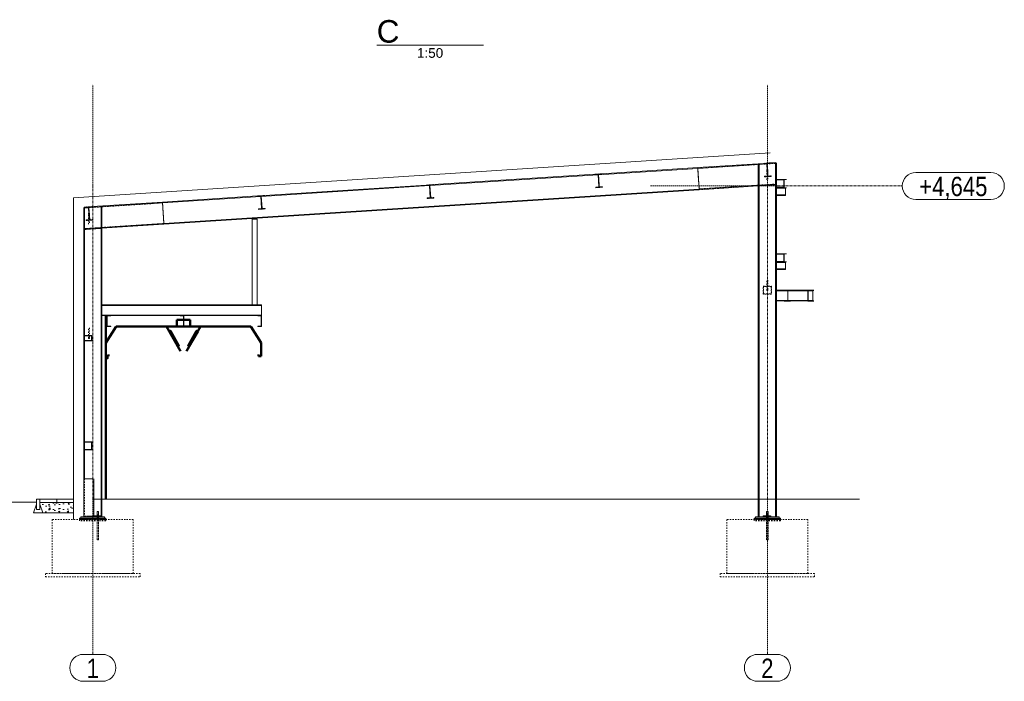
# Model space of a CAD drawing. Header units: millimetres. Extents: x 161070 to 520640, y 9197 to 248394.
# Tile 43 of 137: x 261909 to 276505, y 76027 to 85838. Entities that reach past the tile are written whole.
import ezdxf

# ---------------------------------------------------------------- set-up
doc = ezdxf.new("R2010")
doc.units = ezdxf.units.MM
doc.header["$LTSCALE"] = 10
for name, pattern in [('DASHDOT', [25.4, 12.7, -6.35, 0, -6.35]), ('DXK_LINE_DOT2', [3.9198, 1.9599, -1.9599]), ('DXK_LINE_DOT3', [5.9187, 2.979, -0.9799, 0.9799, -0.9799])]:
    doc.linetypes.add(name, pattern=pattern)
doc.layers.add('VZT-komponenty', color=1, linetype='Continuous', lineweight=50)
doc.styles.add('Arial', font='arial.ttf')
doc.styles.add('Arial Narrow', font='ARIALN.TTF', dxfattribs={"height": 0.2})

# ---------------------------------------------------------------- blocks, each defined once
blk = doc.blocks.new('*U2084', base_point=(100, 200))
at = {"color": 0, "linetype": 'ByBlock', "lineweight": -2}
for p, q in [((0, 200), (0, 0)), ((100, 200), (0, 200)), ((100, 0), (100, 200)), ((0, 0), (100, 0))]:
    blk.add_line(p, q, dxfattribs=at)
at = {"color": 40, "linetype": 'DASHDOT', "lineweight": 25}
blk.add_line((0, 100), (100, 100), dxfattribs=at)

msp = doc.modelspace()

# ---------------------------------------------------------------- hatches: boundary and pattern name
at = {"lineweight": 15, "transparency": 33554687}
h = msp.add_hatch(dxfattribs=at)
h.set_pattern_fill('AR-CONC', color=252)
h.set_pattern_definition([(50, (339444.59, 90727.9), (182.18467, -15.93909), [19.05, -209.55]), (355, (339444.6, 90727.9), (-35.2434, 191.05685), [15.24, -167.6406]), (100.45144, (339459.77, 90726.57), (146.94125, 175.11775), [16.19, -178.09024]), (46.1842, (339444.6, 90778.7), (271.07904, -42.0423), [28.575, -314.325]), (96.63556, (339467.18, 90775.2), (237.4041, 247.4261), [24.285, -267.1356]), (351.18415, (339444.6, 90778.7), (237.4041, 247.4261), [22.86, -251.4597]), (21, (339469.99, 90766), (151.6144, -102.2652), [19.05, -209.55]), (326, (339470, 90766), (61.80203, 184.18797), [15.24, -167.64]), (71.45144, (339482.63, 90757.47), (213.4164, 81.92277), [16.19, -178.08994]), (37.5, (339444.59, 90727.9), (3.088603, 84.55504), [0, -165.608, 0, -170.18, 0, -168.275]), (7.5, (339444.59, 90727.9), (66.81966, 100.18057), [0, -97.028, 0, -161.798, 0, -64.135]), (327.5, (339387.95, 90727.9), (135.590595, -5.728744), [0, -63.5, 0, -198.12, 0, -262.89]), (317.5, (339362.55, 90727.9), (148.12918, 25.4265), [0, -82.55, 0, -131.572, 0, -186.69])])
h.paths.add_polyline_path([(262707.2, 78526.8), (262707.2, 78676.8), (262207.2, 78676.8), (262207.2, 78651.8), (262252.2, 78526.8)])

# ---------------------------------------------------------------- linework, layer by layer
at = {"color": 252, "linetype": 'Continuous', "lineweight": 15}
for p, q in [((267200.9, 85460), (268783.5, 85460)), ((271959.1, 83644.5), (270535.6, 83552.7)), ((272935.8, 83707.5), (271959.1, 83644.5)), ((271959.1, 83644.5), (271959.8, 83633)), ((271959.8, 83632.5), (271959.1, 83644.5)), ((272983.7, 83698.6), (271959.8, 83632.5)), ((272816.8, 83687.8), (272816, 83699.8)), ((272870.2, 83691.3), (272857.2, 83690.4)), ((272857.2, 78466.8), (272857.2, 83690.4)), ((272870.2, 78466.8), (272870.2, 83691.3)), ((272935.8, 83707.5), (273035.6, 83714)), ((272936.4, 83699), (272935.8, 83707.5)), ((272983.5, 83702.1), (272936.4, 83699)), ((272995.3, 83519.5), (272983.5, 83702.1)), ((273036.2, 83705.5), (272989.1, 83702.5)), ((272989.1, 83702.5), (273000.9, 83519.8)), ((273119.2, 83707.3), (272989.3, 83698.9)), ((273118.4, 83719.3), (273035.6, 83714)), ((273035.6, 83714), (273036.2, 83705.5)), ((273114.2, 83707), (273127.2, 83707.8)), ((273114.2, 78466.8), (273114.2, 83707)), ((273119.2, 83707.3), (273118.4, 83719.3)), ((273127.2, 83707.8), (273127.2, 83466.8)), ((270483.7, 83537.8), (267989.3, 83376.9)), ((270435.8, 83546.3), (268035.6, 83391.4)), ((270435.8, 83546.3), (270535.6, 83552.7)), ((270436.4, 83537.8), (270435.8, 83546.3)), ((270483.5, 83540.8), (270436.4, 83537.8)), ((270495.3, 83358.2), (270483.5, 83540.8)), ((270536.2, 83544.2), (270489.1, 83541.2)), ((270489.1, 83541.2), (270500.9, 83358.6)), ((271959.8, 83633), (270489.3, 83538.2)), ((270535.6, 83552.7), (270536.2, 83544.2)), ((271979.5, 83327.2), (271959.8, 83632.5)), ((272948.2, 83516.4), (272995.3, 83519.5)), ((272948.8, 83507.9), (272948.2, 83516.4)), ((273048.6, 83514.4), (272948.8, 83507.9)), ((273048, 83522.9), (273000.9, 83519.8)), ((273048.6, 83514.4), (273048, 83522.9)), ((275192.2, 83571.8), (276304.6, 83571.8)), ((267983.7, 83376.6), (265489.3, 83215.7)), ((267935.8, 83385), (265535.6, 83230.2)), ((267935.8, 83385), (268035.6, 83391.5)), ((267936.4, 83376.5), (267935.8, 83385)), ((267983.5, 83379.6), (267936.4, 83376.5)), ((267995.3, 83196.9), (267983.5, 83379.6)), ((268036.2, 83383), (267989.1, 83379.9)), ((267989.1, 83379.9), (268000.9, 83197.3)), ((268035.6, 83391.5), (268036.2, 83383)), ((270448.2, 83355.2), (270495.3, 83358.2)), ((270448.8, 83346.7), (270448.2, 83355.2)), ((270548.6, 83353.1), (270448.8, 83346.7)), ((270548, 83361.6), (270500.9, 83358.6)), ((270548.6, 83353.1), (270548, 83361.6)), ((271979.5, 83327.2), (272856.4, 83383.7)), ((271980.3, 83315.2), (272857.2, 83371.8)), ((272837.2, 83370.5), (272836.5, 83382.4)), ((272857.2, 83383.8), (272856.4, 83383.7)), ((272857.2, 83371.8), (272856.4, 83383.7)), ((272871.5, 83384.7), (273112.1, 83400.3)), ((272872.3, 83372.7), (272871.5, 83384.7)), ((272872.3, 83372.7), (273112.9, 83388.3)), ((273112.9, 83388.3), (273112.1, 83400.3)), ((273122.3, 83346.8), (273122.3, 83466.8)), ((273242.3, 83466.8), (273122.3, 83466.8)), ((273122.3, 83346.8), (273242.3, 83346.8)), ((273127.2, 83346.8), (273127.2, 83338.8)), ((273127.2, 83346.8), (273127.2, 82366.8)), ((273127.3, 83351.8), (273127.3, 83461.8)), ((273127.3, 83461.8), (273237.3, 83461.8)), ((273237.3, 83351.8), (273127.3, 83351.8)), ((273237.3, 83461.8), (273237.3, 83351.8)), ((273242.3, 83466.8), (273278.1, 83466.8)), ((273242.3, 83346.8), (273242.3, 83466.8)), ((273258.1, 83346.8), (273242.3, 83346.8)), ((273258.8, 83346.8), (273258.1, 83346.8)), ((273258.8, 83346.8), (273278.1, 83346.8)), ((273258.8, 83338.8), (273258.8, 83346.8)), ((265435.8, 83223.8), (264025.3, 83132.8)), ((265483.7, 83215.3), (264026.1, 83121.3)), ((271979.6, 83326.7), (264045.8, 82814.9)), ((264046.6, 82803.5), (271980.3, 83315.2)), ((265435.8, 83223.7), (265535.6, 83230.2)), ((265436.4, 83215.3), (265435.8, 83223.7)), ((265483.5, 83218.3), (265436.4, 83215.3)), ((265495.3, 83035.7), (265483.5, 83218.3)), ((265536.2, 83221.7), (265489.1, 83218.7)), ((265489.1, 83218.7), (265500.9, 83036.1)), ((265535.6, 83230.2), (265536.2, 83221.7)), ((268048, 83200.4), (268000.9, 83197.3)), ((268048.6, 83191.9), (268048, 83200.4)), ((271980.3, 83315.2), (271979.5, 83327.2)), ((271979.6, 83326.7), (271980.3, 83315.2)), ((273127.2, 83338.8), (273258.8, 83338.8)), ((273127.2, 83232.8), (273127.2, 83240.8)), ((273127.2, 83240.8), (273258.8, 83240.8)), ((273127.2, 83232.8), (273258.8, 83232.8)), ((273258.7, 83240.8), (273258.7, 83338.8)), ((273258.8, 83232.8), (273258.8, 83240.8)), ((262857.2, 83048.9), (262906.8, 83052.1)), ((262880.8, 83059), (262865.2, 83058)), ((262865.2, 83058), (262865.7, 83049.5)), ((262880.8, 83059), (262980.6, 83065.4)), ((262881.4, 83050.5), (262880.8, 83059)), ((262928.5, 83053.5), (262881.4, 83050.5)), ((262906.8, 83052.1), (262907, 83049.1)), ((262940.3, 82870.9), (262928.5, 83053.5)), ((262981.2, 83056.9), (262934.1, 83053.9)), ((262934.1, 83053.9), (262945.9, 82871.3)), ((264026.1, 83120.8), (262934.3, 83050.4)), ((264025.3, 83132.8), (262980.6, 83065.4)), ((262980.6, 83065.4), (262981.2, 83056.9)), ((263114.2, 83062), (263127.2, 83062.8)), ((263114.2, 78466.8), (263114.2, 83062)), ((263127.2, 83062.8), (263127.2, 78466.8)), ((263147.9, 83064.2), (263147.2, 83076.1)), ((264025.3, 83132.8), (264026.1, 83121.3)), ((264026.1, 83120.8), (264025.3, 83132.8)), ((264026.1, 83120.8), (264045.8, 82815.4)), ((267948.2, 83193.9), (267995.3, 83196.9)), ((267948.8, 83185.4), (267948.2, 83193.9)), ((268048.6, 83191.9), (267948.8, 83185.4)), ((275192.2, 83171.8), (276304.6, 83171.8)), ((262857.2, 82998.9), (262857.2, 83048.9)), ((262857.2, 82998.9), (262857.2, 81156.8)), ((262860.2, 82998.9), (262857.2, 82998.9)), ((262907, 83049.1), (262860.2, 83046.1)), ((262870.2, 83046.3), (262860.2, 83045.6)), ((262860.2, 82998.9), (262860.2, 83046.1)), ((262866, 83046), (262865.9, 83046.5)), ((262928.7, 83050), (262866, 83046)), ((262870.2, 83046.3), (262870.2, 81156.8)), ((265448.2, 83032.6), (265495.3, 83035.7)), ((265448.8, 83024.2), (265448.2, 83032.6)), ((265548.6, 83030.6), (265448.8, 83024.2)), ((265548, 83039.1), (265500.9, 83036.1)), ((265548.6, 83030.6), (265548, 83039.1)), ((262893.2, 82867.9), (262940.3, 82870.9)), ((262893.8, 82859.4), (262893.2, 82867.9)), ((262993.6, 82865.8), (262893.8, 82859.4)), ((262993, 82874.3), (262945.9, 82871.3)), ((262993.6, 82865.8), (262993, 82874.3)), ((264045.8, 82815.4), (263127.2, 82756.2)), ((264046.6, 82803.5), (263128, 82744.2)), ((264046.6, 82803.5), (264045.8, 82815.4)), ((264045.8, 82814.9), (264046.6, 82803.5)), ((265427.2, 82881.8), (265357.2, 82881.8)), ((265357.2, 81608.8), (265357.2, 82881.8)), ((265427.2, 81608.8), (265427.2, 82881.8)), ((262871.5, 82739.6), (263112.1, 82755.2)), ((262872.3, 82727.7), (262871.5, 82739.6)), ((262872.3, 82727.7), (263112.9, 82743.2)), ((263112.9, 82743.2), (263112.1, 82755.2)), ((263128, 82744.2), (263127.2, 82756.2)), ((263168.4, 82746.8), (263167.6, 82758.8)), ((273122.3, 82246.8), (273122.3, 82366.8)), ((273242.3, 82366.8), (273122.3, 82366.8)), ((273127.3, 82251.8), (273127.3, 82361.8)), ((273127.3, 82361.8), (273237.3, 82361.8)), ((273237.3, 82361.8), (273237.3, 82251.8)), ((273242.3, 82366.8), (273278.1, 82366.8)), ((273242.3, 82246.8), (273242.3, 82366.8)), ((273122.3, 82246.8), (273242.3, 82246.8)), ((273127.2, 82246.8), (273127.2, 78466.8)), ((273127.2, 82246.8), (273127.2, 82238.8)), ((273127.2, 82238.8), (273258.8, 82238.8)), ((273237.3, 82251.8), (273127.3, 82251.8)), ((273258.1, 82246.8), (273242.3, 82246.8)), ((273258.8, 82246.8), (273258.1, 82246.8)), ((273258.7, 82140.8), (273258.7, 82238.8)), ((273258.8, 82246.8), (273278.1, 82246.8)), ((273258.8, 82238.8), (273258.8, 82246.8)), ((273127.2, 82132.8), (273127.2, 82140.8)), ((273127.2, 82140.8), (273258.8, 82140.8)), ((273127.2, 82132.8), (273258.8, 82132.8)), ((273258.8, 82132.8), (273258.8, 82140.8)), ((273242.3, 81826.8), (273127.2, 81826.8)), ((273293.4, 81819.4), (273127.2, 81819.4)), ((273242.3, 81826.8), (273242.3, 81822.8)), ((273297.4, 81826.8), (273242.3, 81826.8)), ((273242.3, 81822.8), (273293.4, 81822.8)), ((273293.4, 81822.8), (273293.4, 81668.8)), ((273313.8, 81826.8), (273297.4, 81826.8)), ((273297.4, 81664.8), (273297.4, 81826.8)), ((273592.6, 81826.8), (273313.8, 81826.8)), ((273592.6, 81819.4), (273313.8, 81819.4)), ((273592.6, 81826.8), (273592.6, 81664.8)), ((273647.6, 81826.8), (273592.6, 81826.8)), ((273596.6, 81668.8), (273596.6, 81822.8)), ((273596.6, 81822.8), (273647.6, 81822.8)), ((273665.5, 81819.4), (273613, 81819.4)), ((273664, 81826.8), (273647.6, 81826.8)), ((273647.6, 81822.8), (273647.6, 81826.8)), ((273664, 81822.8), (273647.6, 81822.8)), ((273665.5, 81826.8), (273664, 81826.8)), ((273665.5, 81666.8), (273665.5, 81826.8)), ((273683.3, 81826.8), (273665.5, 81826.8)), ((273683.3, 81822.8), (273665.5, 81822.8)), ((263127.2, 81608.8), (265492.2, 81608.8)), ((263127.2, 81601.4), (265492.2, 81601.4)), ((265492.2, 81608.8), (265492.2, 81448.8)), ((273293.4, 81674.2), (273127.2, 81674.2)), ((273242.3, 81666.8), (273127.2, 81666.8)), ((273293.4, 81668.8), (273242.3, 81668.8)), ((273242.3, 81668.8), (273242.3, 81664.8)), ((273242.3, 81664.8), (273297.4, 81664.8)), ((273297.4, 81664.8), (273333.1, 81664.8)), ((273592.6, 81674.2), (273313.8, 81674.2)), ((273592.6, 81666.8), (273313.8, 81666.8)), ((273592.6, 81664.8), (273647.6, 81664.8)), ((273647.6, 81668.8), (273596.6, 81668.8)), ((273665.5, 81674.2), (273613, 81674.2)), ((273664, 81668.8), (273647.6, 81668.8)), ((273647.6, 81664.8), (273647.6, 81668.8)), ((273647.6, 81664.8), (273683.3, 81664.8)), ((273665.5, 81666.8), (273664, 81666.8)), ((273683.3, 81668.8), (273665.5, 81668.8)), ((263127.2, 81456.2), (265492.2, 81456.2)), ((263202.2, 81448.8), (263127.2, 81448.8)), ((263202.2, 81448.8), (263202.2, 81286.8)), ((263257.2, 81448.8), (263202.2, 81448.8)), ((263257.2, 81444.8), (263257.2, 81448.8)), ((264287.2, 81448.8), (263257.2, 81448.8)), ((264287.2, 81448.8), (264287.2, 81444.8)), ((264342.2, 81448.8), (264287.2, 81448.8)), ((264342.2, 81286.8), (264342.2, 81448.8)), ((265437.2, 81448.8), (264342.2, 81448.8)), ((265437.2, 81448.8), (265437.2, 81444.8)), ((265492.2, 81448.8), (265437.2, 81448.8)), ((265492.2, 81286.8), (265492.2, 81448.8)), ((263206.2, 81290.8), (263206.2, 81444.8)), ((263206.2, 81444.8), (263257.2, 81444.8)), ((264287.2, 81444.8), (264338.2, 81444.8)), ((264338.2, 81444.8), (264338.2, 81290.8)), ((265437.2, 81444.8), (265488.2, 81444.8)), ((265488.2, 81444.8), (265488.2, 81290.8)), ((262857.2, 81156.8), (262977.2, 81156.8)), ((262857.2, 81076.8), (262857.2, 81156.8)), ((262977.2, 81156.8), (262977.2, 81076.8)), ((263202.2, 81286.8), (263257.2, 81286.8)), ((263257.2, 81290.8), (263206.2, 81290.8)), ((263257.2, 81286.8), (263257.2, 81290.8)), ((264272.2, 81286.8), (264327.2, 81286.8)), ((264338.2, 81290.8), (264287.2, 81290.8)), ((264287.2, 81290.8), (264287.2, 81286.8)), ((264287.2, 81286.8), (264342.2, 81286.8)), ((265488.2, 81290.8), (265437.2, 81290.8)), ((265437.2, 81290.8), (265437.2, 81286.8)), ((265437.2, 81286.8), (265492.2, 81286.8)), ((262977.2, 81076.8), (262857.2, 81076.8)), ((262857.2, 81076.8), (262857.2, 79576.8)), ((262972.2, 81151.8), (262862.2, 81151.8)), ((262862.2, 81151.8), (262862.2, 81081.8)), ((262862.2, 81081.8), (262972.2, 81081.8)), ((262870.2, 81151.8), (262870.2, 81081.8)), ((262870.2, 81076.8), (262870.2, 79576.8)), ((262972.2, 81081.8), (262972.2, 81151.8)), ((262857.2, 79576.8), (262977.2, 79576.8)), ((262857.2, 79456.8), (262857.2, 79576.8)), ((262972.2, 79571.8), (262862.2, 79571.8)), ((262862.2, 79571.8), (262862.2, 79461.8)), ((262870.2, 79571.8), (262870.2, 79461.8)), ((262972.2, 79461.8), (262972.2, 79571.8)), ((262977.2, 79576.8), (262977.2, 79456.8)), ((262977.2, 79456.8), (262857.2, 79456.8)), ((262857.2, 79456.8), (262857.2, 79146.8)), ((262862.2, 79461.8), (262972.2, 79461.8)), ((262870.2, 79456.8), (262870.2, 79030.8)), ((262857.2, 79146.8), (262861.2, 79146.8)), ((262857.2, 79026.8), (262857.2, 79146.8)), ((262861.2, 79146.8), (262861.2, 79030.8)), ((262977.2, 79026.8), (262857.2, 79026.8)), ((262861.2, 79030.8), (262977.2, 79030.8)), ((262977.2, 79030.8), (262977.2, 79026.8)), ((263079.2, 78546.8), (263055.2, 78546.8)), ((263055.2, 78478.8), (263055.2, 78546.8)), ((263079.2, 78478.8), (263079.2, 78546.8)), ((273004.2, 78546.8), (272980.2, 78546.8)), ((272980.2, 78478.8), (272980.2, 78546.8)), ((273004.2, 78478.8), (273004.2, 78546.8)), ((262797.2, 78446.8), (262817.2, 78446.8)), ((262797.2, 78436.8), (262797.2, 78446.8)), ((262797.2, 78436.8), (263055.2, 78436.8)), ((262797.2, 78436.8), (263055.2, 78436.8)), ((262797.2, 78428.8), (262797.2, 78436.8)), ((262797.2, 78428.8), (263055.2, 78428.8)), ((262797.2, 78426.8), (262797.2, 78428.8)), ((262797.2, 78428.8), (263055.2, 78428.8)), ((262817.2, 78466.8), (262817.2, 78446.8)), ((262817.2, 78466.8), (263167.2, 78466.8)), ((262817.2, 78446.8), (263167.2, 78446.8)), ((262857.2, 78476.8), (262857.2, 78466.8)), ((262870.2, 78476.8), (262870.2, 78466.8)), ((263007.2, 78478.8), (263107.2, 78478.8)), ((263007.2, 78466.8), (263007.2, 78476.8)), ((263055.2, 78426.8), (263055.2, 78446.8)), ((263057.2, 78466.8), (263057.2, 78478.8)), ((263079.2, 78426.8), (263079.2, 78446.8)), ((263187.2, 78436.8), (263079.2, 78436.8)), ((263187.2, 78436.8), (263079.2, 78436.8)), ((263187.2, 78428.8), (263079.2, 78428.8)), ((263187.2, 78428.8), (263079.2, 78428.8)), ((263107.2, 78478.8), (263107.2, 78466.8)), ((263167.2, 78466.8), (263167.2, 78446.8)), ((263187.2, 78446.8), (263167.2, 78446.8)), ((263187.2, 78436.8), (263187.2, 78446.8)), ((263187.2, 78428.8), (263187.2, 78436.8)), ((263187.2, 78426.8), (263187.2, 78428.8)), ((272817.2, 78446.8), (272797.2, 78446.8)), ((272797.2, 78436.8), (272797.2, 78446.8)), ((272980.2, 78436.8), (272797.2, 78436.8)), ((272980.2, 78436.8), (272797.2, 78436.8)), ((272797.2, 78428.8), (272797.2, 78436.8)), ((272980.2, 78428.8), (272797.2, 78428.8)), ((272797.2, 78426.8), (272797.2, 78428.8)), ((272980.2, 78428.8), (272797.2, 78428.8)), ((272817.2, 78466.8), (272817.2, 78446.8)), ((272817.2, 78466.8), (273167.2, 78466.8)), ((272817.2, 78446.8), (273167.2, 78446.8)), ((272932.2, 78478.8), (273032.2, 78478.8)), ((272932.2, 78466.8), (272932.2, 78478.8)), ((272980.2, 78426.8), (272980.2, 78446.8)), ((272982.2, 78466.8), (272982.2, 78478.8)), ((273004.2, 78426.8), (273004.2, 78446.8)), ((273187.2, 78436.8), (273004.2, 78436.8)), ((273187.2, 78436.8), (273004.2, 78436.8)), ((273187.2, 78428.8), (273004.2, 78428.8)), ((273187.2, 78428.8), (273004.2, 78428.8)), ((273032.2, 78478.8), (273032.2, 78466.8)), ((273167.2, 78466.8), (273167.2, 78446.8)), ((273187.2, 78446.8), (273167.2, 78446.8)), ((273187.2, 78436.8), (273187.2, 78446.8)), ((273187.2, 78428.8), (273187.2, 78436.8)), ((273187.2, 78426.8), (273187.2, 78428.8)), ((262851, 76426.8), (263133.4, 76426.8)), ((272851, 76426.8), (273133.4, 76426.8)), ((262851, 76026.8), (263133.4, 76026.8)), ((272851, 76026.8), (273133.4, 76026.8))]:
    msp.add_line(p, q, dxfattribs=at)
at = {"color": 252, "linetype": 'DXK_LINE_DOT3', "lineweight": 15}
for p, q in [((262992.2, 76426.8), (262992.2, 84871.8)), ((272992.2, 76426.8), (272992.2, 84871.8)), ((271260.7, 83371.8), (274992.2, 83371.8))]:
    msp.add_line(p, q, dxfattribs=at)
at = {"color": 252, "lineweight": 15}
for p, q in [((273035.6, 83864), (262707.2, 83197.8)), ((262707.2, 83197.8), (262707.2, 78426.8)), ((262157.2, 78681.8), (251581.1, 78681.8)), ((262157.2, 78726.8), (262707.2, 78726.8)), ((262157.2, 78681.8), (262157.2, 78726.8)), ((262157.2, 78681.8), (262157.2, 78576.8)), ((262207.2, 78726.8), (262207.2, 78576.8)), ((262707.2, 78676.8), (262207.2, 78676.8)), ((262457.2, 78726.8), (262457.2, 78676.8)), ((263007, 78726.8), (274359.1, 78726.8)), ((262157.2, 78651.8), (262112.2, 78526.8)), ((262157.2, 78576.8), (262207.2, 78576.8)), ((262207.2, 78651.8), (262252.2, 78526.8)), ((262112.2, 78526.8), (262252.2, 78526.8)), ((262252.2, 78526.8), (262707.2, 78526.8))]:
    msp.add_line(p, q, dxfattribs=at)
at = {"color": 252, "linetype": 'DXK_LINE_DOT2', "lineweight": 15}
for p, q in [((271959.8, 83632.5), (272857.2, 83690.4)), ((272857.2, 83690.4), (272857.2, 83383.8)), ((273114.2, 83707), (272870.2, 83691.3)), ((272935.8, 83707.5), (273035.6, 83714)), ((273035.6, 83714), (272935.8, 83707.5)), ((272936.4, 83699), (272935.8, 83707.5)), ((272983.5, 83702.1), (272936.4, 83699)), ((272995.3, 83519.5), (272983.5, 83702.1)), ((272989.3, 83698.9), (272983.7, 83698.6)), ((273036.2, 83705.5), (272989.1, 83702.5)), ((272989.1, 83702.5), (273000.9, 83519.8)), ((273035.6, 83714), (273036.2, 83705.5)), ((270435.8, 83546.3), (270535.6, 83552.7)), ((270535.6, 83552.7), (270435.8, 83546.3)), ((270436.4, 83537.8), (270435.8, 83546.3)), ((270483.5, 83540.8), (270436.4, 83537.8)), ((270495.3, 83358.2), (270483.5, 83540.8)), ((270489.3, 83538.2), (270483.7, 83537.8)), ((270536.2, 83544.2), (270489.1, 83541.2)), ((270489.1, 83541.2), (270500.9, 83358.6)), ((270535.6, 83552.7), (270536.2, 83544.2)), ((271959.8, 83633), (271979.6, 83326.7)), ((272948.2, 83516.4), (272995.3, 83519.5)), ((272948.8, 83507.9), (272948.2, 83516.4)), ((273048.6, 83514.4), (272948.8, 83507.9)), ((272984.2, 83611), (272985.3, 83614.8)), ((272985.3, 83607.1), (272984.2, 83611)), ((272984.2, 83462.3), (272984.2, 83611)), ((272985.3, 83614.8), (272988.2, 83617.6)), ((272988.2, 83604.3), (272985.3, 83607.1)), ((272988.2, 83617.6), (272992.2, 83618.6)), ((272992.2, 83603.3), (272988.2, 83604.3)), ((272992.2, 83618.6), (272996.2, 83617.6)), ((272996.2, 83604.3), (272992.2, 83603.3)), ((272996.2, 83617.6), (272999.1, 83614.8)), ((272999.1, 83607.1), (272996.2, 83604.3)), ((272999.1, 83614.8), (273000.2, 83611)), ((273000.2, 83611), (272999.1, 83607.1)), ((273000.2, 83611), (273000.2, 83462.3)), ((273000.9, 83519.8), (273048, 83522.9)), ((273048, 83522.9), (273048.6, 83514.4)), ((267935.8, 83385), (268035.6, 83391.5)), ((268035.6, 83391.4), (267935.8, 83385)), ((267936.4, 83376.5), (267935.8, 83385)), ((267983.5, 83379.6), (267936.4, 83376.5)), ((267995.3, 83196.9), (267983.5, 83379.6)), ((267989.3, 83376.9), (267983.7, 83376.6)), ((268036.2, 83383), (267989.1, 83379.9)), ((267989.1, 83379.9), (268000.9, 83197.3)), ((268035.6, 83391.5), (268036.2, 83383)), ((270448.2, 83355.2), (270495.3, 83358.2)), ((270448.8, 83346.7), (270448.2, 83355.2)), ((270548.6, 83353.1), (270448.8, 83346.7)), ((270500.9, 83358.6), (270548, 83361.6)), ((270548, 83361.6), (270548.6, 83353.1)), ((272856.4, 83383.7), (271979.5, 83327.2)), ((272871.5, 83384.7), (273112.1, 83400.3)), ((272872.3, 83372.7), (272871.5, 83384.7)), ((272872.3, 83372.7), (273112.9, 83388.3)), ((272897.9, 83374.4), (272897.1, 83386.4)), ((273087.3, 83386.6), (273086.5, 83398.6)), ((273112.9, 83388.3), (273112.1, 83400.3)), ((273127.2, 83466.8), (273127.2, 83346.8)), ((273258.1, 83346.8), (273127.2, 83346.8)), ((273127.2, 83338.8), (273127.2, 83346.8)), ((273258.8, 83346.8), (273258.1, 83346.8)), ((265435.8, 83223.7), (265535.6, 83230.2)), ((265535.6, 83230.2), (265435.8, 83223.8)), ((265436.4, 83215.3), (265435.8, 83223.7)), ((265483.5, 83218.3), (265436.4, 83215.3)), ((265495.3, 83035.7), (265483.5, 83218.3)), ((265489.3, 83215.7), (265483.7, 83215.3)), ((265536.2, 83221.7), (265489.1, 83218.7)), ((265489.1, 83218.7), (265500.9, 83036.1)), ((265535.6, 83230.2), (265536.2, 83221.7)), ((268000.9, 83197.3), (268048, 83200.4)), ((268048, 83200.4), (268048.6, 83191.9)), ((273127.2, 83240.8), (273127.2, 83338.8)), ((273127.2, 83232.8), (273127.2, 83240.8)), ((262857.2, 83048.9), (262906.8, 83052.1)), ((263114.2, 83062), (262870.2, 83046.3)), ((262880.8, 83059), (262980.6, 83065.4)), ((262980.6, 83065.4), (262880.8, 83059)), ((262881.4, 83050.5), (262880.8, 83059)), ((262928.5, 83053.5), (262881.4, 83050.5)), ((262907, 83049.1), (262906.8, 83052.1)), ((262940.3, 82870.9), (262928.5, 83053.5)), ((262981.2, 83056.9), (262934.1, 83053.9)), ((262934.1, 83053.9), (262945.9, 82871.3)), ((262980.6, 83065.4), (262981.2, 83056.9)), ((263127.2, 83062.8), (264026.1, 83120.8)), ((263127.2, 82756.2), (263127.2, 83062.8)), ((264045.8, 82814.9), (264026.1, 83121.3)), ((267948.2, 83193.9), (267995.3, 83196.9)), ((267948.8, 83185.4), (267948.2, 83193.9)), ((268048.6, 83191.9), (267948.8, 83185.4)), ((262857.2, 82998.9), (262857.2, 83048.9)), ((262860.2, 83045.6), (262857.2, 83045.4)), ((262857.2, 83045.4), (262857.2, 82998.9)), ((262860.2, 82998.9), (262857.2, 82998.9)), ((262860.2, 83046.1), (262907, 83049.1)), ((262860.2, 82998.9), (262860.2, 83046.1)), ((262865.7, 83049.5), (262865.9, 83046.5)), ((262934.3, 83050.4), (262928.7, 83050)), ((262929.2, 82961.1), (262930.3, 82964.9)), ((262930.3, 82957.3), (262929.2, 82961.1)), ((262929.2, 82807.4), (262929.2, 82961.1)), ((262930.3, 82964.9), (262933.2, 82967.7)), ((262933.2, 82954.5), (262930.3, 82957.3)), ((262933.2, 82967.7), (262937.2, 82968.8)), ((262937.2, 82953.5), (262933.2, 82954.5)), ((262937.2, 82968.8), (262941.2, 82967.7)), ((262941.2, 82954.5), (262937.2, 82953.5)), ((262941.2, 82967.7), (262944.1, 82964.9)), ((262944.1, 82957.3), (262941.2, 82954.5)), ((262944.1, 82964.9), (262945.2, 82961.1)), ((262945.2, 82961.1), (262944.1, 82957.3)), ((262945.2, 82961.1), (262945.2, 82807.4)), ((265448.2, 83032.6), (265495.3, 83035.7)), ((265448.8, 83024.2), (265448.2, 83032.6)), ((265548.6, 83030.6), (265448.8, 83024.2)), ((265500.9, 83036.1), (265548, 83039.1)), ((265548, 83039.1), (265548.6, 83030.6)), ((262893.2, 82867.9), (262940.3, 82870.9)), ((262893.8, 82859.4), (262893.2, 82867.9)), ((262993.6, 82865.8), (262893.8, 82859.4)), ((262945.9, 82871.3), (262993, 82874.3)), ((262993, 82874.3), (262993.6, 82865.8)), ((264045.8, 82815.4), (263127.2, 82756.2)), ((262871.5, 82739.6), (263112.1, 82755.2)), ((262872.3, 82727.7), (262871.5, 82739.6)), ((262872.3, 82727.7), (262897.9, 82729.3)), ((262897.9, 82729.3), (262897.1, 82741.3)), ((262897.9, 82729.3), (263112.9, 82743.2)), ((263087.3, 82741.6), (263086.5, 82753.5)), ((263112.9, 82743.2), (263112.1, 82755.2)), ((273127.2, 82366.8), (273127.2, 82246.8)), ((273258.1, 82246.8), (273127.2, 82246.8)), ((273127.2, 82238.8), (273127.2, 82246.8)), ((273127.2, 82140.8), (273127.2, 82238.8)), ((273258.8, 82246.8), (273258.1, 82246.8)), ((273127.2, 82132.8), (273127.2, 82140.8)), ((272932.2, 81766.8), (272932.2, 81886.8)), ((272932.2, 81886.8), (273052.2, 81886.8)), ((272984.2, 81826.8), (272984.2, 81975.4)), ((273000.2, 81975.4), (273000.2, 81826.8)), ((273052.2, 81886.8), (273052.2, 81766.8)), ((273052.2, 81766.8), (272932.2, 81766.8)), ((273047.2, 81881.8), (272937.2, 81881.8)), ((272937.2, 81881.8), (272937.2, 81771.8)), ((272937.2, 81771.8), (273047.2, 81771.8)), ((272984.2, 81826.8), (272985.3, 81830.6)), ((272985.3, 81822.9), (272984.2, 81826.8)), ((272985.3, 81830.6), (272988.2, 81833.4)), ((272988.2, 81820.1), (272985.3, 81822.9)), ((272988.2, 81833.4), (272992.2, 81834.4)), ((272992.2, 81819.1), (272988.2, 81820.1)), ((272992.2, 81834.4), (272996.2, 81833.4)), ((272996.2, 81820.1), (272992.2, 81819.1)), ((272996.2, 81833.4), (272999.1, 81830.6)), ((272999.1, 81822.9), (272996.2, 81820.1)), ((272999.1, 81830.6), (273000.2, 81826.8)), ((273000.2, 81826.8), (272999.1, 81822.9)), ((273047.2, 81771.8), (273047.2, 81881.8)), ((273127.2, 81826.8), (273127.2, 81666.8)), ((273313.8, 81826.8), (273242.3, 81826.8)), ((273313.8, 81819.4), (273293.4, 81819.4)), ((273333.1, 81826.8), (273313.8, 81826.8)), ((273664, 81826.8), (273592.6, 81826.8)), ((273613, 81819.4), (273592.6, 81819.4)), ((273665.5, 81826.8), (273664, 81826.8)), ((273665.5, 81822.8), (273664, 81822.8)), ((263127.2, 81608.8), (263127.2, 81448.8)), ((265427.2, 81608.8), (265357.2, 81608.8)), ((273313.8, 81666.8), (273242.3, 81666.8)), ((273313.8, 81674.2), (273293.4, 81674.2)), ((273613, 81674.2), (273592.6, 81674.2)), ((273664, 81666.8), (273592.6, 81666.8)), ((273665.5, 81668.8), (273664, 81668.8)), ((263257.2, 81448.8), (263202.2, 81448.8)), ((264342.2, 81448.8), (264287.2, 81448.8)), ((265492.2, 81448.8), (265437.2, 81448.8)), ((262857.2, 81076.8), (262857.2, 81156.8)), ((262857.2, 81156.8), (262977.2, 81156.8)), ((262857.2, 81156.8), (262857.2, 81076.8)), ((262870.2, 81156.8), (262870.2, 81151.8)), ((262929.2, 81116.8), (262929.2, 81270.4)), ((262945.2, 81270.4), (262945.2, 81116.8)), ((262977.2, 81156.8), (262977.2, 81076.8)), ((262977.2, 81076.8), (262857.2, 81076.8)), ((262862.2, 81151.8), (262862.2, 81081.8)), ((262972.2, 81151.8), (262862.2, 81151.8)), ((262862.2, 81081.8), (262972.2, 81081.8)), ((262870.2, 81081.8), (262870.2, 81076.8)), ((262929.2, 81116.8), (262930.3, 81120.6)), ((262930.3, 81112.9), (262929.2, 81116.8)), ((262930.3, 81120.6), (262933.2, 81123.4)), ((262933.2, 81110.1), (262930.3, 81112.9)), ((262933.2, 81123.4), (262937.2, 81124.4)), ((262937.2, 81109.1), (262933.2, 81110.1)), ((262937.2, 81124.4), (262941.2, 81123.4)), ((262941.2, 81110.1), (262937.2, 81109.1)), ((262941.2, 81123.4), (262944.1, 81120.6)), ((262944.1, 81112.9), (262941.2, 81110.1)), ((262944.1, 81120.6), (262945.2, 81116.8)), ((262945.2, 81116.8), (262944.1, 81112.9)), ((262972.2, 81081.8), (262972.2, 81151.8)), ((262857.2, 79456.8), (262857.2, 79576.8)), ((262857.2, 79576.8), (262977.2, 79576.8)), ((262857.2, 79576.8), (262857.2, 79456.8)), ((262862.2, 79571.8), (262862.2, 79461.8)), ((262972.2, 79571.8), (262862.2, 79571.8)), ((262870.2, 79576.8), (262870.2, 79571.8)), ((262972.2, 79461.8), (262972.2, 79571.8)), ((262977.2, 79576.8), (262977.2, 79456.8)), ((262977.2, 79456.8), (262857.2, 79456.8)), ((262862.2, 79461.8), (262972.2, 79461.8)), ((262870.2, 79461.8), (262870.2, 79456.8)), ((262857.2, 79146.8), (262857.2, 78476.8)), ((262857.2, 79146.8), (262857.2, 79026.8)), ((262857.2, 79146.8), (262861.2, 79146.8)), ((262861.2, 79146.8), (262861.2, 79030.8)), ((262857.2, 78476.8), (262857.2, 79026.8)), ((262857.2, 79026.8), (263007.2, 79026.8)), ((262857.2, 78476.8), (262857.2, 79026.8)), ((262857.2, 79026.8), (263007.2, 79026.8)), ((262857.2, 79026.8), (262977.2, 79026.8)), ((262861.2, 79030.8), (262977.2, 79030.8)), ((262870.2, 79030.8), (262870.2, 78476.8)), ((262977.2, 79026.8), (262977.2, 79030.8)), ((263007.2, 78476.8), (263007.2, 79026.8)), ((263007.2, 79026.8), (263007.2, 78476.8)), ((263079.2, 78546.8), (263055.2, 78546.8)), ((263055.2, 78546.8), (263055.2, 78126.8)), ((263079.2, 78546.8), (263079.2, 78126.8)), ((273004.2, 78546.8), (272980.2, 78546.8)), ((272980.2, 78546.8), (272980.2, 78126.8)), ((273004.2, 78546.8), (273004.2, 78126.8)), ((262392.2, 78426.8), (262392.2, 77626.8)), ((263592.2, 78426.8), (262392.2, 78426.8)), ((262797.2, 78423.8), (262797.2, 78426.8)), ((263187.2, 78423.8), (262797.2, 78423.8)), ((263187.2, 78423.8), (262797.2, 78423.8)), ((262797.2, 78418.8), (262797.2, 78423.8)), ((263187.2, 78418.8), (262797.2, 78418.8)), ((262797.2, 78415.8), (262797.2, 78418.8)), ((263187.2, 78418.8), (262797.2, 78418.8)), ((263187.2, 78415.8), (262797.2, 78415.8)), ((263187.2, 78415.8), (262797.2, 78415.8)), ((262797.2, 78412.8), (262797.2, 78415.8)), ((263187.2, 78412.8), (262797.2, 78412.8)), ((263187.2, 78412.8), (262797.2, 78412.8)), ((262797.2, 78410.8), (262797.2, 78412.8)), ((263187.2, 78410.8), (262797.2, 78410.8)), ((263187.2, 78410.8), (262797.2, 78410.8)), ((262797.2, 78408.8), (262797.2, 78410.8)), ((263187.2, 78408.8), (262797.2, 78408.8)), ((263187.2, 78408.8), (262797.2, 78408.8)), ((262797.2, 78407.8), (262797.2, 78408.8)), ((263187.2, 78407.8), (262797.2, 78407.8)), ((263187.2, 78407.8), (262797.2, 78407.8)), ((262797.2, 78406.8), (262797.2, 78407.8)), ((263187.2, 78406.8), (262797.2, 78406.8)), ((263167.2, 78446.8), (262817.2, 78446.8)), ((262857.2, 78476.8), (263007.2, 78476.8)), ((263007.2, 78476.8), (262857.2, 78476.8)), ((263127.2, 78466.8), (262857.2, 78466.8)), ((263007.2, 78476.8), (263007.2, 78478.8)), ((263107.2, 78466.8), (263007.2, 78466.8)), ((263113.4, 78478.8), (263017.2, 78478.8)), ((263017.2, 78466.8), (263017.2, 78478.8)), ((263117.2, 78466.8), (263017.2, 78466.8)), ((263055.2, 78446.8), (263055.2, 78478.8)), ((263079.2, 78436.8), (263055.2, 78436.8)), ((263079.2, 78436.8), (263055.2, 78436.8)), ((263079.2, 78428.8), (263055.2, 78428.8)), ((263079.2, 78428.8), (263055.2, 78428.8)), ((263055.2, 78126.8), (263055.2, 78426.8)), ((263067.2, 78442.8), (263067.2, 78502.8)), ((263067.2, 78442.8), (263067.2, 78502.8)), ((263067.2, 78466.8), (263067.2, 78478.8)), ((263067.2, 78446.8), (263067.2, 78466.8)), ((263067.2, 78446.8), (263067.2, 78466.8)), ((263079.2, 78446.8), (263079.2, 78478.8)), ((263079.2, 78126.8), (263079.2, 78426.8)), ((263113.4, 78478.8), (263114.2, 78478.8)), ((263114.2, 78478.8), (263117.2, 78478.8)), ((263117.2, 78466.8), (263117.2, 78478.8)), ((263187.2, 78423.8), (263187.2, 78426.8)), ((263187.2, 78418.8), (263187.2, 78423.8)), ((263187.2, 78415.8), (263187.2, 78418.8)), ((263187.2, 78412.8), (263187.2, 78415.8)), ((263187.2, 78410.8), (263187.2, 78412.8)), ((263187.2, 78408.8), (263187.2, 78410.8)), ((263187.2, 78407.8), (263187.2, 78408.8)), ((263187.2, 78406.8), (263187.2, 78407.8)), ((263592.2, 77626.8), (263592.2, 78426.8)), ((272392.2, 78426.8), (272392.2, 77626.8)), ((273592.2, 78426.8), (272392.2, 78426.8)), ((272797.2, 78423.8), (272797.2, 78426.8)), ((273187.2, 78423.8), (272797.2, 78423.8)), ((273187.2, 78423.8), (272797.2, 78423.8)), ((272797.2, 78418.8), (272797.2, 78423.8)), ((273187.2, 78418.8), (272797.2, 78418.8)), ((273187.2, 78418.8), (272797.2, 78418.8)), ((272797.2, 78415.8), (272797.2, 78418.8)), ((273187.2, 78415.8), (272797.2, 78415.8)), ((273187.2, 78415.8), (272797.2, 78415.8)), ((272797.2, 78412.8), (272797.2, 78415.8)), ((273187.2, 78412.8), (272797.2, 78412.8)), ((272797.2, 78410.8), (272797.2, 78412.8)), ((273187.2, 78412.8), (272797.2, 78412.8)), ((273187.2, 78410.8), (272797.2, 78410.8)), ((273187.2, 78410.8), (272797.2, 78410.8)), ((272797.2, 78408.8), (272797.2, 78410.8)), ((273187.2, 78408.8), (272797.2, 78408.8)), ((273187.2, 78408.8), (272797.2, 78408.8)), ((272797.2, 78407.8), (272797.2, 78408.8)), ((273187.2, 78407.8), (272797.2, 78407.8)), ((273187.2, 78407.8), (272797.2, 78407.8)), ((272797.2, 78406.8), (272797.2, 78407.8)), ((273187.2, 78406.8), (272797.2, 78406.8)), ((273167.2, 78446.8), (272817.2, 78446.8)), ((273127.2, 78466.8), (272857.2, 78466.8)), ((273032.2, 78466.8), (272932.2, 78466.8)), ((272942.2, 78478.8), (273042.2, 78478.8)), ((272942.2, 78466.8), (272942.2, 78478.8)), ((273042.2, 78466.8), (272942.2, 78466.8)), ((272980.2, 78446.8), (272980.2, 78478.8)), ((273004.2, 78436.8), (272980.2, 78436.8)), ((273004.2, 78436.8), (272980.2, 78436.8)), ((273004.2, 78428.8), (272980.2, 78428.8)), ((273004.2, 78428.8), (272980.2, 78428.8)), ((272980.2, 78126.8), (272980.2, 78426.8)), ((272992.2, 78442.8), (272992.2, 78502.8)), ((272992.2, 78442.8), (272992.2, 78502.8)), ((272992.2, 78466.8), (272992.2, 78478.8)), ((272992.2, 78446.8), (272992.2, 78466.8)), ((272992.2, 78446.8), (272992.2, 78466.8)), ((273004.2, 78446.8), (273004.2, 78478.8)), ((273004.2, 78126.8), (273004.2, 78426.8)), ((273042.2, 78478.8), (273042.2, 78466.8)), ((273187.2, 78423.8), (273187.2, 78426.8)), ((273187.2, 78418.8), (273187.2, 78423.8)), ((273187.2, 78415.8), (273187.2, 78418.8)), ((273187.2, 78412.8), (273187.2, 78415.8)), ((273187.2, 78410.8), (273187.2, 78412.8)), ((273187.2, 78408.8), (273187.2, 78410.8)), ((273187.2, 78407.8), (273187.2, 78408.8)), ((273187.2, 78406.8), (273187.2, 78407.8)), ((273592.2, 77626.8), (273592.2, 78426.8)), ((263079.2, 78126.8), (263055.2, 78126.8)), ((263079.2, 78126.8), (263055.2, 78126.8)), ((273004.2, 78126.8), (272980.2, 78126.8)), ((273004.2, 78126.8), (272980.2, 78126.8)), ((262292.2, 77626.8), (262292.2, 77576.8)), ((263692.2, 77626.8), (262292.2, 77626.8)), ((262292.2, 77576.8), (263692.2, 77576.8)), ((262392.2, 77626.8), (263592.2, 77626.8)), ((263692.2, 77576.8), (263692.2, 77626.8)), ((272292.2, 77626.8), (272292.2, 77576.8)), ((273692.2, 77626.8), (272292.2, 77626.8)), ((272292.2, 77576.8), (273692.2, 77576.8)), ((272392.2, 77626.8), (273592.2, 77626.8)), ((273692.2, 77576.8), (273692.2, 77626.8))]:
    msp.add_line(p, q, dxfattribs=at)
at = {"color": 252, "linetype": 'Continuous', "lineweight": 15}
for centre, start, end in [((275192.2, 83371.8), 90, 270), ((276304.6, 83371.8), 270, 90), ((262851, 76226.8), 90, 270), ((263133.4, 76226.8), 270, 90), ((272851, 76226.8), 90, 270), ((273133.4, 76226.8), 270, 90)]:
    msp.add_arc(centre, 200, start, end, dxfattribs=at)
at = {"layer": 'VZT-komponenty'}
for p, q in [((263187.2, 81448.8), (263187.2, 78726.8)), ((263187.2, 81046.8), (263337.2, 81286.8)), ((263337.2, 81286.8), (265337.2, 81286.8)), ((264087.2, 81286.8), (264293.6, 80923.5)), ((264587.2, 81286.8), (264380.8, 80923.5)), ((265487.2, 81046.8), (265337.2, 81286.8)), ((263187.2, 80846.8), (263187.2, 81046.8)), ((265487.2, 80846.8), (265487.2, 81046.8)), ((263227, 80846.8), (263227, 80872.5)), ((265447.4, 80846.8), (265447.4, 80872.5)), ((263187.2, 80846.8), (263227, 80846.8)), ((265487.2, 80846.8), (265447.4, 80846.8))]:
    msp.add_line(p, q, dxfattribs=at)
for points in [[(264127.5, 81215.8), (264144.2, 81225.3), (264270, 81003.9), (264253.3, 80994.4)], [(264546.9, 81215.8), (264530.2, 81225.3), (264404.4, 81003.9), (264421.1, 80994.4)], [(263198.9, 80846.8), (263210.4, 80846.8), (263210.4, 80818.5), (263198.9, 80818.5)]]:
    msp.add_lwpolyline(points, close=True, dxfattribs=at)

# ---------------------------------------------------------------- block references
at = {"layer": 'VZT-komponenty', "rotation": 270}
msp.add_blockref('*U2084', (264437.2, 81286.8), dxfattribs=at)

# ---------------------------------------------------------------- texts
at = {"color": 252, "linetype": 'Continuous', "lineweight": 15}
for s, height, style, p in [('C', 334.3, 'Arial', (267200.9, 85497.5)), ('1:50', 143.26, 'Arial', (267797.5, 85272.5)), ('+4,645', 286.33, 'Arial Narrow', (275242.2, 83221.8)), ('1', 286.3, 'Arial Narrow', (262901, 76076.8)), ('2', 286.3, 'Arial Narrow', (272901, 76076.8))]:
    msp.add_text(s, height=height, dxfattribs=dict(at, style=style)).set_placement(p)

doc.saveas('drawing.dxf')
